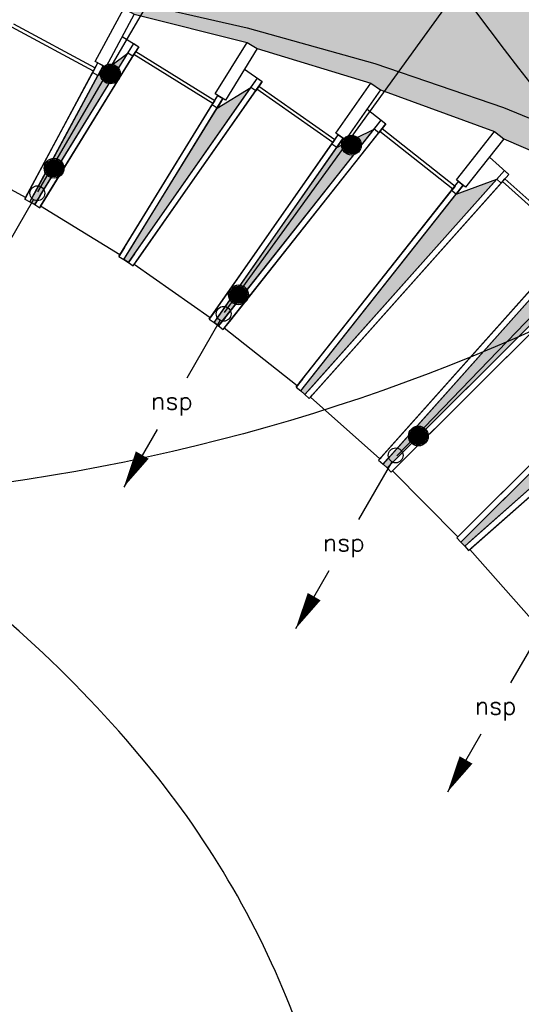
# Model space of a CAD drawing. Header units: millimetres. Extents: x -4107 to 114693, y -37499 to 54671.
# Tile 78 of 156: x 40525 to 45604, y 9592 to 19553. Entities that reach past the tile are written whole.
import ezdxf
from ezdxf.enums import TextEntityAlignment as Align

# ---------------------------------------------------------------- set-up
doc = ezdxf.new("R2010")
doc.units = ezdxf.units.MM
doc.header["$LTSCALE"] = 50
for name, color, linetype in [('FOK_ BRANDSLANGHASPELS', 2, 'Continuous'), ('FOK_22_BINNENWANDEN', 2, 'Continuous'), ('XREF_06_PLAFOND$0$AA00VV4-_SOLID252', 254, 'Continuous'), ('XREF_06_PLAFOND$0$AA35RJ8-_HWOLCEMENT', 242, 'Continuous'), ('XREF_06_PLAFOND$0$AI45----_PLAFONDAFW', 2, 'Continuous'), ('XREF_06_PLAFOND$0$AL35RJ8-_HWOLCEMENT', 2, 'Continuous'), ('XREF_06_Sprinkler installatie$0$WL524---', 4, 'Continuous'), ('XREF_06_Sprinkler installatie$0$WL6516--', 4, 'Continuous'), ('XREF_06_Sprinkler installatie$0$WL6517--', 4, 'Continuous'), ('XREF_06_werkset$0$AA01253-_egaal-253', 242, 'Continuous'), ('XREF_06_werkset$0$AA31-O--_GLAS', 242, 'Continuous'), ('XREF_06_werkset$0$AI27----_DAKEN', 1, 'Continuous'), ('XREF_06_werkset$0$AL01253-_egaal-253', 253, 'Continuous'), ('XREF_06_werkset$0$AL28MH--_METAAL', 3, 'Continuous'), ('XREF_06_werkset$0$AL31-O--_GLAS', 2, 'Continuous'), ('XREF_06_werkset$0$AL31XH4-_ALUMINIUM', 2, 'Continuous')]:
    doc.layers.add(name, color=color, linetype=linetype)
doc.styles.add('XREF_06_Sprinkler installatie$0$BURO-018', font='simplex.shx', dxfattribs={"height": 180})
doc.styles.add('XREF_06_Sprinkler installatie$0$Standard', font='txt')

# ---------------------------------------------------------------- blocks, each defined once
blk = doc.blocks.new('XREF_06_Sprinkler installatie$0$SP-KOP02')
at = {"color": 0, "linetype": 'Continuous'}
for p, q in [((-0.875, -0.023), (0.023, 0.875)), ((-0.847, -0.219), (0.219, 0.847)), ((-0.843, 0.233), (-0.233, 0.843)), ((-0.786, -0.383), (0.383, 0.786)), ((-0.702, -0.523), (0.523, 0.702)), ((-0.595, -0.641), (0.641, 0.595)), ((-0.469, -0.739), (0.739, 0.469)), ((-0.32, -0.815), (0.815, 0.32)), ((-0.144, -0.863), (0.863, 0.144)), ((0.072, -0.872), (0.872, -0.072)), ((0.381, -0.788), (0.788, -0.381))]:
    blk.add_line(p, q, dxfattribs=at)
at = {"color": 0, "linetype": 'Continuous', "const_width": 0.875}
blk.add_lwpolyline([(-0.438, 0, 1), (0.438, 0, 1)], format="xyb", close=True, dxfattribs=at)
at = {"color": 0, "linetype": 'Continuous'}
for radius in [1, 0.875]:
    blk.add_circle((0, 0), radius, dxfattribs=at)
at = {"color": 0, "linetype": 'Continuous', "style": 'XREF_06_Sprinkler installatie$0$Standard', "flags": 1}
for tag, p in [('SP_MATCODE', (2, 2)), ('SP_TEMP', (2, -3)), ('SP_DOORL', (2, -5)), ('SP_KFACT', (2, -7)), ('SP_SPRHK', (2, -9)), ('SP_KLEP', (2, -11))]:
    blk.add_attdef(tag, p, '', height=1, dxfattribs=at)
blk = doc.blocks.new('XREF_06_Sprinkler installatie$0$LDV2')
at = {"color": 0, "linetype": 'Continuous'}
for p, q in [((-0.25, -0.433), (-2.5, -4.33)), ((-4.5, -7.794), (-6.75, -11.691))]:
    blk.add_line(p, q, dxfattribs=at)
blk.add_lwpolyline([(-6.75, -11.691, 0, 1, 0), (-5.5, -9.526, 1, 1, 0)], format="xyseb", dxfattribs=at)
blk.add_circle((0, 0), 0.5, dxfattribs=at)
at = {"color": 0, "linetype": 'Continuous', "style": 'XREF_06_Sprinkler installatie$0$BURO-018'}
blk.add_attdef('LD_TEXT1', text='', height=1.8, dxfattribs=at).set_placement((-3.5, -6.062), align=Align.MIDDLE)
blk = doc.blocks.new('XREF_06_Sprinkler installatie')
at = {"layer": 'XREF_06_Sprinkler installatie$0$WL524---'}
for p, q in [((40710.2, 17811.6), (42301.8, 20534.4)), ((42597.9, 16592), (45316.6, 20342.7)), ((44344.5, 15142.3), (48521.3, 19474.7))]:
    blk.add_line(p, q, dxfattribs=at)
at = {"layer": 'XREF_06_Sprinkler installatie$0$WL6516--', "xscale": 99.9999999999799, "yscale": 100, "zscale": 100, "rotation": 7.589429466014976}
for p in [(41442.8, 19004.2), (43884, 18284.4), (40873.3, 18051), (42740.3, 16769.7), (44561.5, 15341.4)]:
    blk.add_blockref('XREF_06_Sprinkler installatie$0$SP-KOP02', p, dxfattribs=at)
at = {"layer": 'XREF_06_Sprinkler installatie$0$WL6517--'}
ref = blk.add_blockref('XREF_06_Sprinkler installatie$0$LDV2', (40703, 17797.6), dxfattribs=dict(at, xscale=150, yscale=150, zscale=150))
ref.add_attrib('LD_TEXT1', 'nsp', dxfattribs={"layer": '0', "color": 1, "linetype": 'Continuous', "height": 180, "style": 'XREF_06_Sprinkler installatie$0$BURO-018'}).set_placement((40178, 16888.3), align=Align.MIDDLE)
ref = blk.add_blockref('XREF_06_Sprinkler installatie$0$LDV2', (42590.8, 16577.6), dxfattribs=dict(at, xscale=150, yscale=150, zscale=150))
ref.add_attrib('LD_TEXT1', 'nsp', dxfattribs={"layer": '0', "color": 1, "linetype": 'Continuous', "height": 180, "style": 'XREF_06_Sprinkler installatie$0$BURO-018'}).set_placement((42065.8, 15668.3), align=Align.MIDDLE)
ref = blk.add_blockref('XREF_06_Sprinkler installatie$0$LDV2', (44331.7, 15145.1), dxfattribs=dict(at, xscale=150, yscale=150, zscale=150))
ref.add_attrib('LD_TEXT1', 'nsp', dxfattribs={"layer": '0', "color": 1, "linetype": 'Continuous', "height": 180, "style": 'XREF_06_Sprinkler installatie$0$BURO-018'}).set_placement((43806.7, 14235.8), align=Align.MIDDLE)
ref = blk.add_blockref('XREF_06_Sprinkler installatie$0$LDV2', (45869.1, 13492.9), dxfattribs=dict(at, xscale=150, yscale=150, zscale=150))
ref.add_attrib('LD_TEXT1', 'nsp', dxfattribs={"layer": '0', "color": 1, "linetype": 'Continuous', "height": 180, "style": 'XREF_06_Sprinkler installatie$0$BURO-018'}).set_placement((45344.1, 12583.6), align=Align.MIDDLE)
blk = doc.blocks.new('XREF_06_PLAFOND')
at = {"layer": 'XREF_06_PLAFOND$0$AA00VV4-_SOLID252'}
h = blk.add_hatch(color=256, dxfattribs=at)
edge = h.paths.add_edge_path()
edge.add_line((43127, -14243.3), (58419.3, -19206.1))
edge.add_line((58419.3, -19206.1), (67730.9, 8108.9))
edge.add_arc((59883.2, 10784.2), 8291.1, 341.17601, 446.91022)
edge.add_line((60330.1, 19063.2), (33916.8, 20627.6))
edge.add_line((33916.8, 20627.6), (34420, 20584.8))
edge.add_line((34420, 20584.8), (35543.9, 20485.6))
edge.add_line((35543.9, 20485.6), (36683.3, 20381.7))
edge.add_line((36683.3, 20381.7), (37848.9, 20273.2))
edge.add_line((37848.9, 20273.2), (39050.9, 20148.3))
edge.add_line((39050.9, 20148.3), (40285.1, 19981.6))
edge.add_line((40285.1, 19981.6), (41548.6, 19763.1))
edge.add_line((41548.6, 19763.1), (42829.4, 19472.5))
edge.add_line((42829.4, 19472.5), (44122.5, 19109))
edge.add_line((44122.5, 19109), (45423.2, 18664.8))
edge.add_line((45423.2, 18664.8), (46722.2, 18132.5))
edge.add_line((46722.2, 18132.5), (48008.4, 17504))
edge.add_line((48008.4, 17504), (49268.4, 16772.4))
edge.add_line((49268.4, 16772.4), (50485.1, 15932))
edge.add_line((50485.1, 15932), (51639.9, 14978.6))
edge.add_line((51639.9, 14978.6), (52710, 13913.1))
edge.add_line((52710, 13913.1), (53675.1, 12736.9))
edge.add_line((53675.1, 12736.9), (54512.8, 11458.3))
edge.add_line((54512.8, 11458.3), (55208.8, 10080.1))
edge.add_line((55208.8, 10080.1), (55817.1, 8209.2))
edge.add_line((55817.1, 8209.2), (56064.8, 6685.2))
edge.add_line((56064.8, 6685.2), (56139.2, 5158.4))
edge.add_line((56139.2, 5158.4), (56050.4, 3639.5))
edge.add_line((56050.4, 3639.5), (55811.6, 2148.5))
edge.add_line((55811.6, 2148.5), (55438.3, 698.3))
edge.add_line((55438.3, 698.3), (54948.5, -697))
edge.add_line((54948.5, -697), (54359.8, -2029.7))
edge.add_line((54359.8, -2029.7), (53689, -3294.4))
edge.add_line((53689, -3294.4), (52951.5, -4489))
edge.add_line((52951.5, -4489), (52160.9, -5613.2))
edge.add_line((52160.9, -5613.2), (51328.7, -6667.7))
edge.add_line((51328.7, -6667.7), (50463.8, -7656))
edge.add_line((50463.8, -7656), (49570.4, -8575.7))
edge.add_line((49570.4, -8575.7), (48670.3, -9436.4))
edge.add_line((48670.3, -9436.4), (47771.6, -10244.3))
edge.add_line((47771.6, -10244.3), (46892.7, -11017.6))
edge.add_line((46892.7, -11017.6), (46032.2, -11771.8))
edge.add_line((46032.2, -11771.8), (45181.6, -12512.9))
edge.add_line((45181.6, -12512.9), (44331, -13249.4))
edge.add_line((44331, -13249.4), (43127, -14243.3))
at = {"layer": 'XREF_06_PLAFOND$0$AA35RJ8-_HWOLCEMENT'}
h = blk.add_hatch(dxfattribs=at)
h.set_pattern_fill('AR-SAND', color=3, scale=100, style=0)
h.set_pattern_definition([(37.5, (0, 0), (-6.29934, 192.68238), [0, -152, 0, -170, 0, -162.5]), (7.5, (0, 0), (176.9777, 282.2146), [0, -82, 0, -137, 0, -52.5]), (327.5, (-123, 0), (311.4142, 0.5659), [0, -50, 0, -180, 0, -235]), (317.5, (-123, 0), (300.6127, 87.7676), [0, -25, 0, -118, 0, -135])])
edge = h.paths.add_edge_path()
edge.add_line((43127, -14243.3), (58419.3, -19206.1))
edge.add_line((58419.3, -19206.1), (67730.9, 8108.9))
edge.add_arc((59883.2, 10784.2), 8291.1, 341.17601, 446.91022)
edge.add_line((60330.1, 19063.2), (33916.8, 20627.6))
edge.add_line((33916.8, 20627.6), (34420, 20584.8))
edge.add_line((34420, 20584.8), (35543.9, 20485.6))
edge.add_line((35543.9, 20485.6), (36683.3, 20381.7))
edge.add_line((36683.3, 20381.7), (37848.9, 20273.2))
edge.add_line((37848.9, 20273.2), (39050.9, 20148.3))
edge.add_line((39050.9, 20148.3), (40285.1, 19981.6))
edge.add_line((40285.1, 19981.6), (41548.6, 19763.1))
edge.add_line((41548.6, 19763.1), (42829.4, 19472.5))
edge.add_line((42829.4, 19472.5), (44122.5, 19109))
edge.add_line((44122.5, 19109), (45423.2, 18664.8))
edge.add_line((45423.2, 18664.8), (46722.2, 18132.5))
edge.add_line((46722.2, 18132.5), (48008.4, 17504))
edge.add_line((48008.4, 17504), (49268.4, 16772.4))
edge.add_line((49268.4, 16772.4), (50485.1, 15932))
edge.add_line((50485.1, 15932), (51639.9, 14978.6))
edge.add_line((51639.9, 14978.6), (52710, 13913.1))
edge.add_line((52710, 13913.1), (53675.1, 12736.9))
edge.add_line((53675.1, 12736.9), (54512.8, 11458.3))
edge.add_line((54512.8, 11458.3), (55208.8, 10080.1))
edge.add_line((55208.8, 10080.1), (55817.1, 8209.2))
edge.add_line((55817.1, 8209.2), (56064.8, 6685.2))
edge.add_line((56064.8, 6685.2), (56139.2, 5158.4))
edge.add_line((56139.2, 5158.4), (56050.4, 3639.5))
edge.add_line((56050.4, 3639.5), (55811.6, 2148.5))
edge.add_line((55811.6, 2148.5), (55438.3, 698.3))
edge.add_line((55438.3, 698.3), (54948.5, -697))
edge.add_line((54948.5, -697), (54359.8, -2029.7))
edge.add_line((54359.8, -2029.7), (53689, -3294.4))
edge.add_line((53689, -3294.4), (52951.5, -4489))
edge.add_line((52951.5, -4489), (52160.9, -5613.2))
edge.add_line((52160.9, -5613.2), (51328.7, -6667.7))
edge.add_line((51328.7, -6667.7), (50463.8, -7656))
edge.add_line((50463.8, -7656), (49570.4, -8575.7))
edge.add_line((49570.4, -8575.7), (48670.3, -9436.4))
edge.add_line((48670.3, -9436.4), (47771.6, -10244.3))
edge.add_line((47771.6, -10244.3), (46892.7, -11017.6))
edge.add_line((46892.7, -11017.6), (46032.2, -11771.8))
edge.add_line((46032.2, -11771.8), (45181.6, -12512.9))
edge.add_line((45181.6, -12512.9), (44331, -13249.4))
edge.add_line((44331, -13249.4), (43127, -14243.3))
h.paths.add_polyline_path([(59430.2, 12248.2), (59662.8, 12964.9), (60019.5, 12849.2), (59786.9, 12132.4)], flags=24)
h.paths.add_polyline_path([(60617.2, 10425.5), (61333.9, 10192.8), (61218.2, 9836.1), (60501.4, 10068.8)], flags=24)
at = {"layer": 'XREF_06_PLAFOND$0$AI45----_PLAFONDAFW'}
h = blk.add_hatch(dxfattribs=at)
h.set_pattern_fill('_USER,_O', color=256, scale=1800, pattern_type=0)
h.set_pattern_definition([(351.94, (60508.5, -17546.5), (252.38, 1782.22), [])])
edge = h.paths.add_edge_path(flags=16)
edge.add_arc((41622.2, 26897.4), 5449.9, 0, 180)
edge.add_arc((41622.2, 26897.4), 5449.9, 180, 360)
h.paths.add_polyline_path([(49833.5, 30277.3), (51633.5, 30277.3), (51633.5, 27677.3), (49833.5, 27677.3)], flags=16)
edge = h.paths.add_edge_path(flags=16)
edge.add_arc((86127.3, 26613.5), 3800, 0, 180)
edge.add_arc((86127.3, 26613.5), 3800, 180, 360)
edge = h.paths.add_edge_path(flags=16)
edge.add_arc((74998.8, -10766.8), 5450, 0, 180)
edge.add_arc((74998.8, -10766.8), 5450, 180, 360)
edge = h.paths.add_edge_path()
edge.add_arc((59888.1, 10791.1), 9323.9, 341.24236, 446.62909)
edge.add_line((60436.4, 20098.9), (31243.3, 21827.8))
edge.add_line((31243.3, 21827.8), (28955.1, 21950.5))
edge.add_line((28955.1, 21950.5), (30807, 36094.7))
edge.add_line((30807, 36094.7), (95373.9, 36094.7))
edge.add_line((95373.9, 36094.7), (86392.8, -27327.7))
edge.add_line((86392.8, -27327.7), (59702.3, -18665.8))
edge.add_line((59702.3, -18665.8), (68716.8, 7792.9))
h = blk.add_hatch(dxfattribs=at)
h.set_pattern_fill('_USER,_O', color=256, scale=600, angle=90, pattern_type=0)
h.set_pattern_definition([(81.94, (95317.84, 35698.9), (-594.073, 84.126), [])])
edge = h.paths.add_edge_path(flags=16)
edge.add_arc((86127.3, 26613.5), 3800, 0, 360)
edge = h.paths.add_edge_path(flags=16)
edge.add_arc((74998.8, -10766.8), 5450, 0, 360)
edge = h.paths.add_edge_path(flags=16)
edge.add_arc((41622.2, 26897.4), 5449.9, 0, 360)
h.paths.add_polyline_path([(49933.5, 30177.3), (51533.5, 30177.3), (51533.5, 27777.3), (49933.5, 27777.3)], flags=16)
edge = h.paths.add_edge_path()
edge.add_arc((59888.1, 10791.1), 9323.9, 341.24236, 446.62909)
edge.add_line((60436.4, 20098.9), (31243.3, 21827.8))
edge.add_line((31243.3, 21827.8), (28955.1, 21950.5))
edge.add_line((28955.1, 21950.5), (30807, 36094.7))
edge.add_line((30807, 36094.7), (95373.9, 36094.7))
edge.add_line((95373.9, 36094.7), (86392.8, -27327.7))
edge.add_line((86392.8, -27327.7), (59702.3, -18665.8))
edge.add_line((59702.3, -18665.8), (68716.8, 7792.9))
at = {"layer": 'XREF_06_PLAFOND$0$AL35RJ8-_HWOLCEMENT'}
blk.add_lwpolyline([(41548.6, 19763.1), (42829.4, 19472.5), (44122.5, 19109), (45423.2, 18664.8), (46722.2, 18132.5), (48008.4, 17504), (49268.4, 16772.4), (50485.1, 15932), (51639.9, 14978.6), (52710, 13913.1), (53675.1, 12736.9), (54512.8, 11458.3), (55208.8, 10080.1), (55817.1, 8209.2), (56064.8, 6685.2), (56139.2, 5158.4), (56050.4, 3639.5), (55811.6, 2148.5), (55438.3, 698.3), (54948.5, -697), (54359.8, -2029.7), (53689, -3294.4), (52951.5, -4489), (52160.9, -5613.2)], dxfattribs=at)
blk = doc.blocks.new('XREF_06_werkset')
at = {"layer": 'XREF_06_werkset$0$AA01253-_egaal-253'}
h = blk.add_hatch(color=253, dxfattribs=at)
edge = h.paths.add_edge_path()
edge.add_line((31182.2, 20829.6), (31163, 20516.2))
edge.add_line((31163, 20516.2), (32075, 20624))
edge.add_line((32075, 20624), (32194.9, 20618.5))
edge.add_line((32194.9, 20618.5), (33202.4, 20541.5))
edge.add_line((33202.4, 20541.5), (33322, 20531.6))
edge.add_line((33322, 20531.6), (34339.2, 20440.1))
edge.add_line((34339.2, 20440.1), (34458, 20423.2))
edge.add_line((34458, 20423.2), (35481.7, 20323.9))
edge.add_line((35481.7, 20323.9), (35599.3, 20300))
edge.add_line((35599.3, 20300), (36635.6, 20192.6))
edge.add_line((36635.6, 20192.6), (36751.6, 20161.9))
edge.add_line((36751.6, 20161.9), (37806.9, 20046.9))
edge.add_line((37806.9, 20046.9), (37920.9, 20009.4))
edge.add_line((37920.9, 20009.4), (39055.3, 20020))
edge.add_line((39055.3, 20020), (39166.9, 19976))
edge.add_line((39166.9, 19976), (40274.6, 19805.9))
edge.add_line((40274.6, 19805.9), (40383.4, 19755.3))
edge.add_line((40383.4, 19755.3), (41578.2, 19665.9))
edge.add_line((41578.2, 19665.9), (41683.9, 19609.1))
edge.add_line((41683.9, 19609.1), (42827.2, 19324))
edge.add_line((42827.2, 19324), (42929.3, 19261.1))
edge.add_line((42929.3, 19261.1), (44081, 18912))
edge.add_line((44081, 18912), (44179.3, 18843.2))
edge.add_line((44179.3, 18843.2), (45334, 18423.8))
edge.add_line((45334, 18423.8), (45428.1, 18349.4))
edge.add_line((45428.1, 18349.4), (46577.7, 17853.9))
edge.add_line((46577.7, 17853.9), (46667.3, 17774))
edge.add_line((46667.3, 17774), (47802.3, 17196.3))
edge.add_line((47802.3, 17196.3), (47887, 17111.3))
edge.add_line((47887, 17111.3), (48995.6, 16445.5))
edge.add_line((48995.6, 16445.5), (49075.2, 16355.7))
edge.add_line((49075.2, 16355.7), (50142.8, 15597.5))
edge.add_line((50142.8, 15597.5), (50216.9, 15503.2))
edge.add_line((50216.9, 15503.2), (51227.5, 14649.5))
edge.add_line((51227.5, 14649.5), (51296.1, 14551))
edge.add_line((51296.1, 14551), (52096.1, 13739.2))
edge.add_arc((59884.1, 10786.2), 8329, 86.60555, 159.23439, ccw=False)
edge.add_line((60377.2, 19100.6), (31182.2, 20829.6))
at = {"layer": 'XREF_06_werkset$0$AA31-O--_GLAS'}
for points in [[(41621, 19215.4), (41316.5, 18989.3), (40680.3, 17806), (40680.3, 17806), (40628.9, 17710.4), (40677, 17682.7)], [(41636, 17218.5), (41579.6, 17126.8), (41626, 17096.3), (42866.8, 18868.9), (42523.6, 18659.5), (41636.1, 17218.5)], [(44114.4, 18445.8), (43735.2, 18261), (42555.5, 16575.8), (42555.5, 16575.8), (42494.3, 16488.4), (42538.8, 16455.2), (42604.4, 16538)], [(43370, 15797.4), (43412.5, 15761.7), (43481.9, 15839.5), (45355.3, 17940.5), (44945.5, 17788)], [(46579.7, 17347.1), (46146.5, 17235), (44203.7, 15056.2), (44244, 15018.1)], [(45065.3, 14340.1), (44992.5, 14267.5), (45030.5, 14227), (47775.6, 16660.3), (47328.2, 16596.5)]]:
    blk.add_hatch(color=256, dxfattribs=at).paths.add_polyline_path(points)
for points in [[(40628.9, 17710.4), (40677, 17682.7)], [(41579.6, 17126.8), (41626, 17096.3)], [(42494.3, 16488.4), (42538.8, 16455.2)], [(43370, 15797.4), (43412.5, 15761.7)], [(44203.7, 15056.2), (44244, 15018.1)], [(44992.5, 14267.5), (45030.5, 14227)]]:
    blk.add_lwpolyline(points, dxfattribs=at)
at = {"layer": 'XREF_06_werkset$0$AI27----_DAKEN'}
blk.add_lwpolyline([(42983, 4286.6, 0.132035), (43748.8, 6518.9, 0.106652), (43330.5, 9392.9, 0.083387), (41813.6, 12021.4, 0.072103), (39219.3, 14376, 0.072103), (36063.2, 15897.1, 0.083387), (33057.6, 16316.9, 0.106652), (30236.6, 15626.2, 0.132035), (28454.8, 14078.6, 0.132035), (27688.9, 11846.2, 0.106652), (28107.2, 8972.2, 0.083387), (29624.2, 6343.8, 0.072103), (32218.5, 3989.1, 0.072103), (35374.6, 2468, 0.083387), (38380.2, 2048.2, 0.106652), (41201.2, 2739, 0.132035)], format="xyb", close=True, dxfattribs=at)
at = {"layer": 'XREF_06_werkset$0$AL01253-_egaal-253'}
blk.add_lwpolyline([(40383.4, 19755.3), (41578.2, 19665.9), (41683.9, 19609.1), (42827.2, 19324), (42929.3, 19261.1), (44081, 18912), (44179.3, 18843.2), (45334, 18423.8), (45428.1, 18349.4), (46577.7, 17853.9), (46667.3, 17774), (47802.3, 17196.3), (47887, 17111.3), (48995.6, 16445.5), (49075.2, 16355.7), (50142.8, 15597.5), (50216.9, 15503.2), (51227.5, 14649.5), (51296.1, 14551), (52096.1, 13739.2, -0.327956), (60377.2, 19100.6), (31182.2, 20829.6)], format="xyb", dxfattribs=at)
at = {"layer": 'XREF_06_werkset$0$AL28MH--_METAAL'}
for points in [[(41683.9, 19609.1), (41395.8, 19073.3), (41290.1, 19130.2), (41578.2, 19665.9)], [(42827.2, 19324), (42929.3, 19261.1), (42608, 18739.4), (42505.9, 18802.3)], [(44081, 18912), (44179.3, 18843.2), (43824.7, 18336.7), (43726.4, 18405.5)], [(45334, 18423.8), (45428.1, 18349.4), (45040.2, 17859.3), (44946.1, 17933.8)]]:
    blk.add_lwpolyline(points, close=True, dxfattribs=at)
at = {"layer": 'XREF_06_werkset$0$AL31-O--_GLAS'}
for p, q in [((41272.3, 19033.8), (40444.4, 19479)), ((40461.2, 19510.3), (41289.1, 19065.1)), ((41681.7, 19199.6), (41700.5, 19230.1)), ((41700.5, 19230.1), (42500.8, 18737.1)), ((42482.1, 18706.6), (41681.7, 19199.6)), ((41289.1, 19065.1), (41272.3, 19033.8)), ((42926.6, 18849.7), (42947.3, 18879.3)), ((43696.6, 18310.6), (42926.6, 18849.7)), ((42947.3, 18879.3), (43717.3, 18340.2)), ((42500.8, 18737.1), (42482.1, 18706.6)), ((44173.1, 18423.3), (44195.7, 18451.9)), ((44195.7, 18451.9), (44932.8, 17868.6)), ((43717.3, 18340.2), (43696.6, 18310.6)), ((44910.2, 17840), (44173.1, 18423.3)), ((45412.8, 17914.7), (45437.3, 17942.3)), ((45437.3, 17942.3), (46138.9, 17316.7)), ((44932.8, 17868.6), (44910.2, 17840)), ((46114.4, 17289.1), (45412.8, 17914.7))]:
    blk.add_line(p, q, dxfattribs=at)
at = {"layer": 'XREF_06_werkset$0$AL31-O--_GLAS', "extrusion": (-0.467157, -0.868714, 0.164622)}
for p, q in [((41272.3, 19033.8), (40444.4, 19479)), ((40584.5, 17754.5), (41272.3, 19033.8)), ((40576.1, 17738.8), (41263.7, 19017.7)), ((40628.9, 17710.4), (41316.5, 18989.3)), ((40584.5, 17754.5), (39756.6, 18199.7)), ((40576.1, 17738.8), (40628.9, 17710.4))]:
    blk.add_line(p, q, dxfattribs=at)
at = {"layer": 'XREF_06_werkset$0$AL31-O--_GLAS', "extrusion": (0.467157, 0.868714, -0.164622)}
for p, q in [((40461.2, 19510.3), (41289.1, 19065.1)), ((40600.9, 17784.9), (41289.1, 19065.1)), ((40627.5, 17834.4), (41316.5, 19116)), ((40680.3, 17806), (41369.3, 19087.5))]:
    blk.add_line(p, q, dxfattribs=at)
at = {"layer": 'XREF_06_werkset$0$AL31-O--_GLAS', "extrusion": (-0.851431, 0.524466, -1.62854e-05)}
for p, q in [((40733.5, 17774.4), (41679.9, 19311.1)), ((40755.3, 17695.4), (41700.5, 19230.1)), ((41681.7, 19199.6), (41700.5, 19230.1)), ((40677, 17682.7), (41621, 19215.5)), ((40737.4, 17666.2), (41681.7, 19199.6)), ((41585, 17250), (42531.4, 18786.6)), ((41528.5, 17158.2), (42472.5, 18691)), ((40733.5, 17774.4), (40677, 17682.7)), ((40737.4, 17666.2), (40755.3, 17695.4)), ((41585, 17250), (41528.5, 17158.2))]:
    blk.add_line(p, q, dxfattribs=at)
at = {"layer": 'XREF_06_werkset$0$AL31-O--_GLAS', "extrusion": (0.513591, 0.833769, -0.202618)}
for p, q in [((40733.5, 17774.4), (41679.9, 19311.1)), ((40755.3, 17695.4), (41700.5, 19230.1)), ((40784.6, 17742.9), (41731, 19279.6)), ((41700.5, 19230.1), (42500.8, 18737.1)), ((41555.7, 17202.4), (42500.8, 18737.1)), ((41585, 17250), (42531.4, 18786.6)), ((41636.1, 17218.5), (42582.5, 18755.2))]:
    blk.add_line(p, q, dxfattribs=at)
at = {"layer": 'XREF_06_werkset$0$AL31-O--_GLAS', "extrusion": (0.851431, -0.524466, 1.62854e-05)}
for p, q in [((40784.6, 17742.9), (41731, 19279.6)), ((40728.1, 17651.2), (41672.1, 19184)), ((41555.7, 17202.4), (42500.8, 18737.1)), ((41636.1, 17218.5), (42582.5, 18755.2)), ((42500.8, 18737.1), (42482.1, 18706.6)), ((41537.7, 17173.2), (42482.1, 18706.6)), ((41579.6, 17126.8), (42523.5, 18659.5)), ((40728.1, 17651.2), (40784.6, 17742.9)), ((41555.7, 17202.4), (41537.7, 17173.2)), ((41579.6, 17126.8), (41636.1, 17218.5))]:
    blk.add_line(p, q, dxfattribs=at)
at = {"layer": 'XREF_06_werkset$0$AL31-O--_GLAS', "extrusion": (-0.513591, -0.833769, 0.202618)}
for p, q in [((40677, 17682.7), (41621, 19215.5)), ((40728.1, 17651.2), (41672.1, 19184)), ((40737.4, 17666.2), (41681.7, 19199.6)), ((42482.1, 18706.6), (41681.7, 19199.6)), ((41528.5, 17158.2), (42472.5, 18691)), ((41537.7, 17173.2), (42482.1, 18706.6)), ((41579.6, 17126.8), (42523.5, 18659.5)), ((40677, 17682.7), (40728.1, 17651.2)), ((41537.7, 17173.2), (40737.4, 17666.2)), ((41528.5, 17158.2), (41579.6, 17126.8))]:
    blk.add_line(p, q, dxfattribs=at)
at = {"layer": 'XREF_06_werkset$0$AL31-O--_GLAS', "extrusion": (0.880731, -0.473616, 1.68293e-05)}
for p, q in [((40584.5, 17754.5), (41272.3, 19033.8)), ((40600.9, 17784.9), (41289.1, 19065.1)), ((40680.3, 17806), (41369.3, 19087.5)), ((41289.1, 19065.1), (41272.3, 19033.8)), ((40628.9, 17710.4), (41316.5, 18989.3)), ((40600.9, 17784.9), (40584.5, 17754.5)), ((40628.9, 17710.4), (40680.3, 17806))]:
    blk.add_line(p, q, dxfattribs=at)
at = {"layer": 'XREF_06_werkset$0$AL31-O--_GLAS', "extrusion": (-0.880731, 0.473616, -1.68293e-05)}
for p, q in [((40627.5, 17834.4), (41316.5, 19116)), ((40576.1, 17738.8), (41263.7, 19017.7)), ((40627.5, 17834.4), (40576.1, 17738.8))]:
    blk.add_line(p, q, dxfattribs=at)
at = {"layer": 'XREF_06_werkset$0$AL31-O--_GLAS', "extrusion": (-0.819199, 0.57351, -1.56957e-05)}
for p, q in [((41687.2, 17183.7), (42931.8, 18961.8)), ((41626, 17096.3), (42866.8, 18868.9)), ((41685.1, 17076.2), (42926.6, 18849.7)), ((41704.6, 17104), (42947.3, 18879.3)), ((42926.6, 18849.7), (42947.3, 18879.3)), ((42506.4, 16610.2), (43751, 18388.3)), ((42445.1, 16522.8), (43686, 18295.4)), ((41687.2, 17183.7), (41626, 17096.3)), ((41685.1, 17076.2), (41704.6, 17104)), ((42506.4, 16610.2), (42445.1, 16522.8))]:
    blk.add_line(p, q, dxfattribs=at)
at = {"layer": 'XREF_06_werkset$0$AL31-O--_GLAS', "extrusion": (0.556558, 0.794977, -0.24136)}
for p, q in [((41687.2, 17183.7), (42931.8, 18961.8)), ((41736.3, 17149.3), (42981, 18927.4)), ((41704.6, 17104), (42947.3, 18879.3)), ((42947.3, 18879.3), (43717.3, 18340.2)), ((42474.6, 16564.9), (43717.3, 18340.2)), ((42506.4, 16610.2), (43751, 18388.3)), ((42555.5, 16575.8), (43800.2, 18353.9))]:
    blk.add_line(p, q, dxfattribs=at)
at = {"layer": 'XREF_06_werkset$0$AL31-O--_GLAS', "extrusion": (0.819199, -0.57351, 1.56957e-05)}
for p, q in [((41736.3, 17149.3), (42981, 18927.4)), ((41675.1, 17061.9), (42916, 18834.5)), ((42474.6, 16564.9), (43717.3, 18340.2)), ((42555.5, 16575.8), (43800.2, 18353.9)), ((43717.3, 18340.2), (43696.6, 18310.6)), ((42455.2, 16537.1), (43696.6, 18310.6)), ((42494.3, 16488.4), (43735.2, 18261)), ((41675.1, 17061.9), (41736.3, 17149.3)), ((42474.6, 16564.9), (42455.2, 16537.1)), ((42494.3, 16488.4), (42555.5, 16575.8))]:
    blk.add_line(p, q, dxfattribs=at)
at = {"layer": 'XREF_06_werkset$0$AL31-O--_GLAS', "extrusion": (-0.556558, -0.794977, 0.24136)}
for p, q in [((41626, 17096.3), (42866.8, 18868.9)), ((41675.1, 17061.9), (42916, 18834.5)), ((41685.1, 17076.2), (42926.6, 18849.7)), ((43696.6, 18310.6), (42926.6, 18849.7)), ((42445.1, 16522.8), (43686, 18295.4)), ((42455.2, 16537.1), (43696.6, 18310.6)), ((42494.3, 16488.4), (43735.2, 18261)), ((41626, 17096.3), (41675.1, 17061.9)), ((42455.2, 16537.1), (41685.1, 17076.2)), ((42445.1, 16522.8), (42494.3, 16488.4))]:
    blk.add_line(p, q, dxfattribs=at)
at = {"layer": 'XREF_06_werkset$0$AL31-O--_GLAS', "extrusion": (-0.784148, 0.620574, 1.50544e-05)}
for p, q in [((42604.4, 16538), (44185.5, 18535.7)), ((42538.8, 16455.2), (44114.4, 18445.8)), ((42617.4, 16457.9), (44195.7, 18451.9)), ((44173.1, 18423.3), (44195.7, 18451.9)), ((42596.6, 16431.5), (44173.1, 18423.3)), ((43388.5, 15917.4), (44969.6, 17915.1)), ((43323, 15834.6), (44898.5, 17825.3)), ((42604.4, 16538), (42538.8, 16455.2)), ((42596.6, 16431.5), (42617.4, 16457.9)), ((43388.5, 15917.4), (43323, 15834.6))]:
    blk.add_line(p, q, dxfattribs=at)
at = {"layer": 'XREF_06_werkset$0$AL31-O--_GLAS', "extrusion": (0.595726, 0.752757, -0.280121)}
for p, q in [((42604.4, 16538), (44185.5, 18535.7)), ((42617.4, 16457.9), (44195.7, 18451.9)), ((42651.4, 16500.8), (44232.5, 18498.4)), ((44195.7, 18451.9), (44932.8, 17868.6)), ((43354.5, 15874.5), (44932.8, 17868.6)), ((43388.5, 15917.4), (44969.6, 17915.1)), ((43435.5, 15880.2), (45016.7, 17877.9))]:
    blk.add_line(p, q, dxfattribs=at)
at = {"layer": 'XREF_06_werkset$0$AL31-O--_GLAS', "extrusion": (-0.595726, -0.752757, 0.280121)}
for p, q in [((42538.8, 16455.2), (44114.4, 18445.8)), ((42585.9, 16418), (44161.4, 18408.6)), ((42596.6, 16431.5), (44173.1, 18423.3)), ((44910.2, 17840), (44173.1, 18423.3)), ((43333.7, 15848.2), (44910.2, 17840)), ((43323, 15834.6), (44898.5, 17825.3)), ((43370, 15797.4), (44945.6, 17788)), ((42538.8, 16455.2), (42585.9, 16418)), ((43333.7, 15848.2), (42596.6, 16431.5)), ((43323, 15834.6), (43370, 15797.4))]:
    blk.add_line(p, q, dxfattribs=at)
at = {"layer": 'XREF_06_werkset$0$AL31-O--_GLAS', "extrusion": (0.784148, -0.620574, -1.50544e-05)}
for p, q in [((42651.4, 16500.8), (44232.5, 18498.4)), ((42585.9, 16418), (44161.4, 18408.6)), ((43333.7, 15848.2), (44910.2, 17840)), ((43354.5, 15874.5), (44932.8, 17868.6)), ((43435.5, 15880.2), (45016.7, 17877.9)), ((44932.8, 17868.6), (44910.2, 17840)), ((43370, 15797.4), (44945.6, 17788)), ((42585.9, 16418), (42651.4, 16500.8)), ((43354.5, 15874.5), (43333.7, 15848.2)), ((43370, 15797.4), (43435.5, 15880.2))]:
    blk.add_line(p, q, dxfattribs=at)
at = {"layer": 'XREF_06_werkset$0$AL31-O--_GLAS', "extrusion": (-0.077953, -0.144995, -0.986357)}
for p, q in [((40584.5, 17754.5), (39756.6, 18199.7)), ((40627.5, 17834.4), (40576.1, 17738.8)), ((40576.1, 17738.8), (40628.9, 17710.4)), ((40600.9, 17784.9), (40584.5, 17754.5)), ((40628.9, 17710.4), (40680.3, 17806))]:
    blk.add_line(p, q, dxfattribs=at)
at = {"layer": 'XREF_06_werkset$0$AL31-O--_GLAS', "extrusion": (-0.746394, 0.665504, 1.4356e-05)}
for p, q in [((43412.5, 15761.7), (45355.3, 17940.5)), ((43481.9, 15839.5), (45432.6, 18027.1)), ((43490.7, 15759.3), (45437.3, 17942.3)), ((45412.8, 17914.7), (45437.3, 17942.3)), ((43468.7, 15734.5), (45412.8, 17914.7)), ((44228.3, 15174), (46179, 17361.6)), ((44158.9, 15096.2), (46101.7, 17275)), ((43481.9, 15839.5), (43412.5, 15761.7)), ((43468.7, 15734.5), (43490.7, 15759.3)), ((44228.3, 15174), (44158.9, 15096.2))]:
    blk.add_line(p, q, dxfattribs=at)
at = {"layer": 'XREF_06_werkset$0$AL31-O--_GLAS', "extrusion": (-0.630931, -0.707625, 0.318109)}
for p, q in [((43412.5, 15761.7), (45355.3, 17940.5)), ((43457.3, 15721.8), (45400.1, 17900.5)), ((43468.7, 15734.5), (45412.8, 17914.7)), ((46114.4, 17289.1), (45412.8, 17914.7)), ((44158.9, 15096.2), (46101.7, 17275)), ((44170.3, 15108.9), (46114.4, 17289.1)), ((44203.7, 15056.2), (46146.5, 17235)), ((43412.5, 15761.7), (43457.3, 15721.8)), ((44170.3, 15108.9), (43468.7, 15734.5)), ((44158.9, 15096.2), (44203.7, 15056.2))]:
    blk.add_line(p, q, dxfattribs=at)
at = {"layer": 'XREF_06_werkset$0$AL31-O--_GLAS', "extrusion": (0.630931, 0.707625, -0.318109)}
for p, q in [((43481.9, 15839.5), (45432.6, 18027.1)), ((43490.7, 15759.3), (45437.3, 17942.3)), ((43526.7, 15799.6), (45477.3, 17987.1)), ((45437.3, 17942.3), (46138.9, 17316.7)), ((44228.3, 15174), (46179, 17361.6)), ((44192.4, 15133.7), (46138.9, 17316.7)), ((44273.1, 15134.1), (46223.7, 17321.6))]:
    blk.add_line(p, q, dxfattribs=at)
at = {"layer": 'XREF_06_werkset$0$AL31-O--_GLAS', "extrusion": (0.746394, -0.665504, -1.4356e-05)}
for p, q in [((43526.7, 15799.6), (45477.3, 17987.1)), ((43457.3, 15721.8), (45400.1, 17900.5)), ((44170.3, 15108.9), (46114.4, 17289.1)), ((44192.4, 15133.7), (46138.9, 17316.7)), ((44203.7, 15056.2), (46146.5, 17235)), ((44273.1, 15134.1), (46223.7, 17321.6)), ((43457.3, 15721.8), (43526.7, 15799.6)), ((44192.4, 15133.7), (44170.3, 15108.9)), ((44203.7, 15056.2), (44273.1, 15134.1))]:
    blk.add_line(p, q, dxfattribs=at)
at = {"layer": 'XREF_06_werkset$0$AL31-O--_GLAS', "extrusion": (-0.106253, -0.172524, -0.979258)}
for p, q in [((40733.5, 17774.4), (40677, 17682.7)), ((40728.1, 17651.2), (40784.6, 17742.9)), ((40677, 17682.7), (40728.1, 17651.2)), ((40737.4, 17666.2), (40755.3, 17695.4)), ((41537.7, 17173.2), (40737.4, 17666.2)), ((41585, 17250), (41528.5, 17158.2)), ((41528.5, 17158.2), (41579.6, 17126.8)), ((41555.7, 17202.4), (41537.7, 17173.2)), ((41579.6, 17126.8), (41636.1, 17218.5))]:
    blk.add_line(p, q, dxfattribs=at)
at = {"layer": 'XREF_06_werkset$0$AL31-O--_GLAS', "extrusion": (-0.706064, 0.708148, -1.35916e-05)}
for p, q in [((44244, 15018.1), (46579.7, 17347.1)), ((44316.9, 15090.7), (46663, 17430.2)), ((44321.5, 15010.6), (46662.2, 17344.6)), ((44298.3, 14987.5), (46635.7, 17318.2)), ((44950.1, 14310), (47285.8, 16638.9)), ((45022.9, 14382.6), (47369.1, 16722)), ((44316.9, 15090.7), (44244, 15018.1)), ((44298.3, 14987.5), (44321.5, 15010.6)), ((45022.9, 14382.6), (44950.1, 14310))]:
    blk.add_line(p, q, dxfattribs=at)
at = {"layer": 'XREF_06_werkset$0$AL31-O--_GLAS', "extrusion": (-0.662159, -0.660204, 0.354507)}
for p, q in [((44244, 15018.1), (46579.7, 17347.1)), ((44286.4, 14975.6), (46622.1, 17304.6)), ((44298.3, 14987.5), (46635.7, 17318.2)), ((44950.1, 14310), (47285.8, 16638.9)), ((44962, 14321.8), (47299.4, 16652.5)), ((44992.5, 14267.5), (47328.1, 16596.5)), ((44244, 15018.1), (44286.4, 14975.6)), ((44962, 14321.8), (44298.3, 14987.5)), ((44950.1, 14310), (44992.5, 14267.5))]:
    blk.add_line(p, q, dxfattribs=at)
at = {"layer": 'XREF_06_werkset$0$AL31-O--_GLAS', "extrusion": (0.662159, 0.660204, -0.354507)}
for p, q in [((44316.9, 15090.7), (46663, 17430.2)), ((44321.5, 15010.6), (46662.2, 17344.6)), ((44359.2, 15048.2), (46705.4, 17387.7)), ((44985.2, 14344.9), (47325.9, 16679)), ((45022.9, 14382.6), (47369.1, 16722)), ((45065.3, 14340.1), (47411.5, 16679.5))]:
    blk.add_line(p, q, dxfattribs=at)
at = {"layer": 'XREF_06_werkset$0$AL31-O--_GLAS', "extrusion": (0.706064, -0.708148, 1.35916e-05)}
for p, q in [((44359.2, 15048.2), (46705.4, 17387.7)), ((44286.4, 14975.6), (46622.1, 17304.6)), ((44962, 14321.8), (47299.4, 16652.5)), ((44985.2, 14344.9), (47325.9, 16679)), ((45065.3, 14340.1), (47411.5, 16679.5)), ((44992.5, 14267.5), (47328.1, 16596.5)), ((44286.4, 14975.6), (44359.2, 15048.2)), ((44985.2, 14344.9), (44962, 14321.8)), ((44992.5, 14267.5), (45065.3, 14340.1))]:
    blk.add_line(p, q, dxfattribs=at)
at = {"layer": 'XREF_06_werkset$0$AL31-O--_GLAS', "extrusion": (-0.13841, -0.197731, -0.970436)}
for p, q in [((41687.2, 17183.7), (41626, 17096.3)), ((41675.1, 17061.9), (41736.3, 17149.3)), ((41626, 17096.3), (41675.1, 17061.9)), ((41685.1, 17076.2), (41704.6, 17104)), ((42455.2, 16537.1), (41685.1, 17076.2)), ((42506.4, 16610.2), (42445.1, 16522.8)), ((42474.6, 16564.9), (42455.2, 16537.1)), ((42494.3, 16488.4), (42555.5, 16575.8)), ((42445.1, 16522.8), (42494.3, 16488.4))]:
    blk.add_line(p, q, dxfattribs=at)
at = {"layer": 'XREF_06_werkset$0$AL31-O--_GLAS', "extrusion": (-0.663307, 0.748347, -1.27484e-05)}
for p, q in [((45106.3, 14294.3), (47864.9, 16739.5)), ((45030.5, 14227), (47775.6, 16660.3)), ((45106.8, 14214.5), (47858.4, 16653.6)), ((45082.7, 14193.1), (47830, 16628.4)), ((45106.3, 14294.3), (45030.5, 14227)), ((45082.7, 14193.1), (45106.8, 14214.5))]:
    blk.add_line(p, q, dxfattribs=at)
at = {"layer": 'XREF_06_werkset$0$AL31-O--_GLAS', "extrusion": (0.689561, 0.611194, -0.38852)}
for p, q in [((45106.3, 14294.3), (47864.9, 16739.5)), ((45106.8, 14214.5), (47858.4, 16653.6)), ((45146.1, 14249.4), (47904.7, 16694.6))]:
    blk.add_line(p, q, dxfattribs=at)
at = {"layer": 'XREF_06_werkset$0$AL31-O--_GLAS', "extrusion": (-0.689561, -0.611194, 0.38852)}
for p, q in [((45030.5, 14227), (47775.6, 16660.3)), ((45070.3, 14182.1), (47815.4, 16615.4)), ((45082.7, 14193.1), (47830, 16628.4)), ((45030.5, 14227), (45070.3, 14182.1)), ((45706.2, 13489.7), (45082.7, 14193.1))]:
    blk.add_line(p, q, dxfattribs=at)
at = {"layer": 'XREF_06_werkset$0$AL31-O--_GLAS', "extrusion": (0.663307, -0.748347, 1.27484e-05)}
for p, q in [((45146.1, 14249.4), (47904.7, 16694.6)), ((45070.3, 14182.1), (47815.4, 16615.4)), ((45070.3, 14182.1), (45146.1, 14249.4))]:
    blk.add_line(p, q, dxfattribs=at)
at = {"layer": 'XREF_06_werkset$0$AL31-O--_GLAS', "extrusion": (-0.173847, -0.219647, -0.959965)}
for p, q in [((42604.4, 16538), (42538.8, 16455.2)), ((42538.8, 16455.2), (42585.9, 16418)), ((42585.9, 16418), (42651.4, 16500.8)), ((42596.6, 16431.5), (42617.4, 16457.9)), ((43333.7, 15848.2), (42596.6, 16431.5)), ((43388.5, 15917.4), (43323, 15834.6)), ((43354.5, 15874.5), (43333.7, 15848.2)), ((43370, 15797.4), (43435.5, 15880.2)), ((43323, 15834.6), (43370, 15797.4))]:
    blk.add_line(p, q, dxfattribs=at)
at = {"layer": 'XREF_06_werkset$0$AL31-O--_GLAS', "extrusion": (-0.211713, -0.237425, -0.948054)}
for p, q in [((43481.9, 15839.5), (43412.5, 15761.7)), ((43412.5, 15761.7), (43457.3, 15721.8)), ((43457.3, 15721.8), (43526.7, 15799.6)), ((43468.7, 15734.5), (43490.7, 15759.3)), ((44170.3, 15108.9), (43468.7, 15734.5)), ((44228.3, 15174), (44158.9, 15096.2)), ((44158.9, 15096.2), (44203.7, 15056.2)), ((44192.4, 15133.7), (44170.3, 15108.9)), ((44203.7, 15056.2), (44273.1, 15134.1))]:
    blk.add_line(p, q, dxfattribs=at)
at = {"layer": 'XREF_06_werkset$0$AL31-O--_GLAS', "extrusion": (-0.251035, -0.250314, -0.935053)}
for p, q in [((44316.9, 15090.7), (44244, 15018.1)), ((44286.4, 14975.6), (44359.2, 15048.2)), ((44244, 15018.1), (44286.4, 14975.6)), ((44298.3, 14987.5), (44321.5, 15010.6)), ((44962, 14321.8), (44298.3, 14987.5)), ((45022.9, 14382.6), (44950.1, 14310)), ((44985.2, 14344.9), (44962, 14321.8)), ((44950.1, 14310), (44992.5, 14267.5)), ((44992.5, 14267.5), (45065.3, 14340.1))]:
    blk.add_line(p, q, dxfattribs=at)
at = {"layer": 'XREF_06_werkset$0$AL31-O--_GLAS', "extrusion": (-0.29074, -0.257717, -0.92144)}
for p, q in [((45106.3, 14294.3), (45030.5, 14227)), ((45070.3, 14182.1), (45146.1, 14249.4)), ((45030.5, 14227), (45070.3, 14182.1)), ((45082.7, 14193.1), (45106.8, 14214.5)), ((45706.2, 13489.7), (45082.7, 14193.1))]:
    blk.add_line(p, q, dxfattribs=at)
at = {"layer": 'XREF_06_werkset$0$AL31-O--_GLAS'}
for points in [[(40677, 17682.7), (40628.9, 17710.4)], [(41626, 17096.3), (41579.6, 17126.8)], [(42538.8, 16455.2), (42494.3, 16488.4)], [(43412.5, 15761.7), (43370, 15797.4)], [(44244, 15018.1), (44203.7, 15056.2)], [(45030.5, 14227), (44992.5, 14267.5)]]:
    blk.add_lwpolyline(points, dxfattribs=at)
at = {"layer": 'XREF_06_werkset$0$AL31XH4-_ALUMINIUM', "extrusion": (0.513591, 0.833769, -0.202618)}
for p, q in [((41562.5, 19383.4), (41731, 19279.6)), ((42531.4, 18786.6), (42582.5, 18755.2))]:
    blk.add_line(p, q, dxfattribs=at)
at = {"layer": 'XREF_06_werkset$0$AL31XH4-_ALUMINIUM'}
for p, q in [((41621, 19215.5), (41679.9, 19311.1)), ((41731, 19279.6), (41672.1, 19184)), ((41679.9, 19311.1), (41731, 19279.6)), ((41672.1, 19184), (41621, 19215.5)), ((41263.7, 19017.7), (41316.5, 19116)), ((41316.5, 19116), (41369.3, 19087.5)), ((41369.3, 19087.5), (41316.5, 18989.3)), ((41316.5, 18989.3), (41263.7, 19017.7)), ((42866.8, 18868.9), (42931.8, 18961.8)), ((42981, 18927.4), (42916, 18834.5)), ((42931.8, 18961.8), (42981, 18927.4)), ((42916, 18834.5), (42866.8, 18868.9)), ((42472.5, 18691), (42531.4, 18786.6)), ((42582.5, 18755.2), (42523.5, 18659.5)), ((42531.4, 18786.6), (42582.5, 18755.2)), ((42523.5, 18659.5), (42472.5, 18691)), ((44114.4, 18445.8), (44185.5, 18535.7)), ((44185.5, 18535.7), (44232.5, 18498.4)), ((44161.4, 18408.6), (44114.4, 18445.8)), ((44232.5, 18498.4), (44161.4, 18408.6)), ((43686, 18295.4), (43751, 18388.3)), ((43800.2, 18353.9), (43735.2, 18261)), ((43751, 18388.3), (43800.2, 18353.9)), ((43735.2, 18261), (43686, 18295.4)), ((45355.3, 17940.5), (45432.6, 18027.1)), ((45400.1, 17900.5), (45355.3, 17940.5)), ((45477.3, 17987.1), (45400.1, 17900.5)), ((45432.6, 18027.1), (45477.3, 17987.1)), ((44898.5, 17825.3), (44969.6, 17915.1)), ((45016.7, 17877.9), (44945.6, 17788)), ((44969.6, 17915.1), (45016.7, 17877.9)), ((44945.6, 17788), (44898.5, 17825.3))]:
    blk.add_line(p, q, dxfattribs=at)
at = {"layer": 'XREF_06_werkset$0$AL31XH4-_ALUMINIUM', "extrusion": (-0.851431, 0.524466, -1.62854e-05)}
for p, q in [((41621, 19215.5), (41679.9, 19311.1)), ((42472.5, 18691), (42531.4, 18786.6))]:
    blk.add_line(p, q, dxfattribs=at)
at = {"layer": 'XREF_06_werkset$0$AL31XH4-_ALUMINIUM', "extrusion": (0.851431, -0.524466, 1.62854e-05)}
for p, q in [((41731, 19279.6), (41672.1, 19184)), ((42582.5, 18755.2), (42523.5, 18659.5))]:
    blk.add_line(p, q, dxfattribs=at)
at = {"layer": 'XREF_06_werkset$0$AL31XH4-_ALUMINIUM', "extrusion": (-0.513591, -0.833769, 0.202618)}
for p, q in [((41672.1, 19184), (41621, 19215.5)), ((42523.5, 18659.5), (42472.5, 18691))]:
    blk.add_line(p, q, dxfattribs=at)
at = {"layer": 'XREF_06_werkset$0$AL31XH4-_ALUMINIUM', "extrusion": (-0.880731, 0.473616, -1.68293e-05)}
blk.add_line((41263.7, 19017.7), (41316.5, 19116), dxfattribs=at)
at = {"layer": 'XREF_06_werkset$0$AL31XH4-_ALUMINIUM', "extrusion": (0.467157, 0.868714, -0.164622)}
blk.add_line((41316.5, 19116), (41369.3, 19087.5), dxfattribs=at)
at = {"layer": 'XREF_06_werkset$0$AL31XH4-_ALUMINIUM', "extrusion": (0.880731, -0.473616, 1.68293e-05)}
blk.add_line((41369.3, 19087.5), (41316.5, 18989.3), dxfattribs=at)
at = {"layer": 'XREF_06_werkset$0$AL31XH4-_ALUMINIUM', "extrusion": (0.556558, 0.794977, -0.24136)}
for p, q in [((42801.3, 19053.2), (42981, 18927.4)), ((43751, 18388.3), (43800.2, 18353.9))]:
    blk.add_line(p, q, dxfattribs=at)
at = {"layer": 'XREF_06_werkset$0$AL31XH4-_ALUMINIUM', "extrusion": (-0.467157, -0.868714, 0.164622)}
blk.add_line((41316.5, 18989.3), (41263.7, 19017.7), dxfattribs=at)
at = {"layer": 'XREF_06_werkset$0$AL31XH4-_ALUMINIUM', "extrusion": (-0.819199, 0.57351, -1.56957e-05)}
for p, q in [((42866.8, 18868.9), (42931.8, 18961.8)), ((43686, 18295.4), (43751, 18388.3))]:
    blk.add_line(p, q, dxfattribs=at)
at = {"layer": 'XREF_06_werkset$0$AL31XH4-_ALUMINIUM', "extrusion": (0.819199, -0.57351, 1.56957e-05)}
for p, q in [((42981, 18927.4), (42916, 18834.5)), ((43800.2, 18353.9), (43735.2, 18261))]:
    blk.add_line(p, q, dxfattribs=at)
at = {"layer": 'XREF_06_werkset$0$AL31XH4-_ALUMINIUM', "extrusion": (-0.556558, -0.794977, 0.24136)}
for p, q in [((42916, 18834.5), (42866.8, 18868.9)), ((43735.2, 18261), (43686, 18295.4))]:
    blk.add_line(p, q, dxfattribs=at)
at = {"layer": 'XREF_06_werkset$0$AL31XH4-_ALUMINIUM', "extrusion": (0.595726, 0.752757, -0.280121)}
for p, q in [((44043, 18648.4), (44232.5, 18498.4)), ((44969.6, 17915.1), (45016.7, 17877.9))]:
    blk.add_line(p, q, dxfattribs=at)
at = {"layer": 'XREF_06_werkset$0$AL31XH4-_ALUMINIUM', "extrusion": (-0.784148, 0.620574, 1.50544e-05)}
for p, q in [((44114.4, 18445.8), (44185.5, 18535.7)), ((44898.5, 17825.3), (44969.6, 17915.1))]:
    blk.add_line(p, q, dxfattribs=at)
at = {"layer": 'XREF_06_werkset$0$AL31XH4-_ALUMINIUM', "extrusion": (-0.595726, -0.752757, 0.280121)}
for p, q in [((44161.4, 18408.6), (44114.4, 18445.8)), ((44945.6, 17788), (44898.5, 17825.3))]:
    blk.add_line(p, q, dxfattribs=at)
at = {"layer": 'XREF_06_werkset$0$AL31XH4-_ALUMINIUM', "extrusion": (0.784148, -0.620574, -1.50544e-05)}
for p, q in [((44232.5, 18498.4), (44161.4, 18408.6)), ((45016.7, 17877.9), (44945.6, 17788))]:
    blk.add_line(p, q, dxfattribs=at)
at = {"layer": 'XREF_06_werkset$0$AL31XH4-_ALUMINIUM', "extrusion": (0.630931, 0.707625, -0.318109)}
blk.add_line((45280.4, 18162.7), (45477.3, 17987.1), dxfattribs=at)
at = {"layer": 'XREF_06_werkset$0$AL31XH4-_ALUMINIUM', "extrusion": (-0.746394, 0.665504, 1.4356e-05)}
blk.add_line((45355.3, 17940.5), (45432.6, 18027.1), dxfattribs=at)
at = {"layer": 'XREF_06_werkset$0$AL31XH4-_ALUMINIUM', "extrusion": (-0.630931, -0.707625, 0.318109)}
blk.add_line((45400.1, 17900.5), (45355.3, 17940.5), dxfattribs=at)
at = {"layer": 'XREF_06_werkset$0$AL31XH4-_ALUMINIUM', "extrusion": (0.746394, -0.665504, -1.4356e-05)}
blk.add_line((45477.3, 17987.1), (45400.1, 17900.5), dxfattribs=at)
at = {"layer": 'XREF_06_werkset$0$AL31XH4-_ALUMINIUM'}
for points in [[(41316.5, 18989.3), (41621, 19215.4)], [(42523.5, 18659.5), (42866.8, 18868.9)], [(43735.2, 18261), (44114.4, 18445.8)], [(44945.5, 17788), (45355.3, 17940.5)]]:
    blk.add_lwpolyline(points, dxfattribs=at)
blk = doc.blocks.new('A$C4D8164B4')
at = {"layer": 'FOK_ BRANDSLANGHASPELS', "color": 2}
blk.add_circle((20000, 20000), 20000, dxfattribs=at)

msp = doc.modelspace()

# ---------------------------------------------------------------- block references
for name in ['XREF_06_werkset', 'XREF_06_PLAFOND', 'XREF_06_PLAFOND', 'XREF_06_Sprinkler installatie', 'XREF_06_Sprinkler installatie']:
    msp.add_blockref(name, (0, 0))
at = {"layer": 'FOK_ BRANDSLANGHASPELS', "color": 5}
msp.add_blockref('A$C4D8164B4', (17554.1, 14671.5), dxfattribs=at)
at = {"layer": 'FOK_22_BINNENWANDEN', "color": 5}
msp.add_blockref('A$C4D8164B4', (41313.6, 11409.4), dxfattribs=at)

doc.saveas('drawing.dxf')
